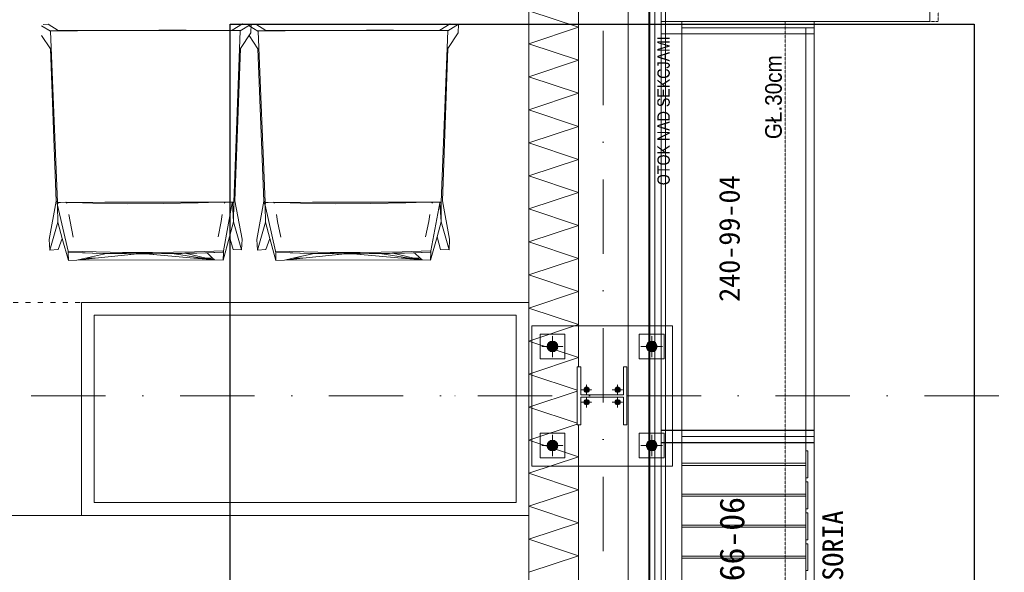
# Model space of a CAD drawing. Header units: centimetres. Extents: x -9388 to 91680, y -1419244 to 50347.
# Tile 16 of 183: x 4077 to 6459, y -706533 to -705195. Entities that reach past the tile are written whole.
import ezdxf
from ezdxf.enums import TextEntityAlignment as Align

# ---------------------------------------------------------------- set-up
doc = ezdxf.new("R2010")
doc.units = ezdxf.units.CM
for name, pattern in [('ACAD_ISO03W100', [30, 12, -18]), ('CENTER', [2, 1.25, -0.25, 0.25, -0.25]), ('DASHED', [0.75, 0.5, -0.25]), ('Kropki i Kreski', [360, 180, -90, 0, -90])]:
    doc.linetypes.add(name, pattern=pattern)
doc.layers.add('! Strefy Powierzchnie', color=7, linetype='Continuous')
doc.layers.add('Osie', color=7, linetype='Continuous')
for name, color, linetype, lineweight, true_color in [('! słupy stalowe_Nr_pióra__232', 7, 'Continuous', 13, 0x24a2ff), ('Rynny_Nr_pióra__205', 7, 'Continuous', 5, 0x858585), ('Rzuty - ogródek_Nr_pióra__232', 7, 'Continuous', 13, 0x24a2ff), ('Strefy_Nr_pióra__201', 7, 'Continuous', 5, 0x595959)]:
    doc.layers.add(name, color=color, linetype=linetype, lineweight=lineweight, true_color=true_color)
for name, color, linetype, lineweight in [('! słupy stalowe_Nr_pióra__7', 7, 'Continuous', 13), ('Osie_Nr_pióra__1', 7, 'Continuous', 13), ('Osie_Nr_pióra__4', 7, 'Continuous', 13), ('Q_podkład', 8, 'Continuous', 9), ('Rynny_Nr_pióra__101', 7, 'Continuous', 5), ('Rzuty - ogródek_Nr_pióra__161', 7, 'Continuous', 5), ('Wnętrze - umeblowanie_Nr_pióra__1', 7, 'Continuous', 13), ('Wnętrze - umeblowanie_Nr_pióra__101', 7, 'Continuous', 5), ('Wnętrze - umeblowanie_Nr_pióra__161', 7, 'Continuous', 5), ('Ściany zewnętrzne_Nr_pióra__1', 7, 'Continuous', 13), ('Ściany zewnętrzne_Nr_pióra__174', 7, 'Continuous', 5), ('Ściany zewnętrzne_Nr_pióra__41', 7, 'Continuous', 15)]:
    doc.layers.add(name, color=color, linetype=linetype, lineweight=lineweight)
doc.layers.add('Q_uwagi', color=7, linetype='Continuous', lineweight=30, true_color=0xff0101, plot=False)
doc.styles.add('GENERATED_STYLE_2', font='arial.ttf')
doc.styles.add('GENERATED_STYLE_3', font='calibri.ttf')
doc.styles.add('GENERATED_STYLE_4', font='ARIALN.TTF')
doc.linetypes.add('Zygzak MAŁY', pattern='A,0,[1,PAB.01_RZUT PRZYZIEMIA1.Shx,S=0.873016,R=0,X=0,Y=-0.0275],-110,0', length=110)

# ---------------------------------------------------------------- blocks, each defined once
blk = doc.blocks.new('Standardowy znacznik siatki_3')
at = {"layer": 'Osie_Nr_pióra__4', "linetype": 'Kropki i Kreski'}
blk.add_line((1000, 0), (17990.8, 0), dxfattribs=at)
at = {"layer": 'Osie_Nr_pióra__1', "style": 'GENERATED_STYLE_3'}
for tag, p in [('AC_MarkerText_1_0', (-125, 5.7)), ('AC_MarkerText_1_1', (19115.8, 5.7))]:
    blk.add_attdef(tag, text='', height=100, rotation=360, dxfattribs=at).set_placement(p, align=Align.MIDDLE_CENTER)
blk = doc.blocks.new('Standardowy znacznik siatki_4')
at = {"layer": 'Osie_Nr_pióra__4', "linetype": 'Kropki i Kreski'}
blk.add_line((1000, 0), (12138.2, 0), dxfattribs=at)
at = {"layer": 'Osie_Nr_pióra__1', "style": 'GENERATED_STYLE_3'}
for tag, p in [('AC_MarkerText_1_0', (-125, 5.7)), ('AC_MarkerText_1_1', (13263.2, 5.7))]:
    blk.add_attdef(tag, text='', height=100, rotation=270, dxfattribs=at).set_placement(p, align=Align.MIDDLE_CENTER)
blk = doc.blocks.new('PAB.01_RZUT PRZYZIEMIA')
at = {"layer": '! słupy stalowe_Nr_pióra__7', "linetype": 'Continuous'}
for points in [[(35379, -705986.3, 1), (35353, -705986.3, 1)], [(35379, -705986.3, 1), (35353, -705986.3, 1)], [(35619, -705986.3, 1), (35593, -705986.3, 1)], [(35619, -705986.3, 1), (35593, -705986.3, 1)], [(35455, -706091.3, 1), (35442, -706091.3, 1)], [(35455, -706091.3, 1), (35442, -706091.3, 1)], [(35530, -706091.3, 1), (35517, -706091.3, 1)], [(35530, -706091.3, 1), (35517, -706091.3, 1)], [(35455, -706121.3, 1), (35442, -706121.3, 1)], [(35455, -706121.3, 1), (35442, -706121.3, 1)], [(35530, -706121.3, 1), (35517, -706121.3, 1)], [(35530, -706121.3, 1), (35517, -706121.3, 1)], [(35379, -706226.3, 1), (35353, -706226.3, 1)], [(35379, -706226.3, 1), (35353, -706226.3, 1)], [(35619, -706226.3, 1), (35593, -706226.3, 1)], [(35619, -706226.3, 1), (35593, -706226.3, 1)]]:
    blk.add_hatch(color=8, dxfattribs=at).paths.add_polyline_path(points)
at = {"layer": '! Strefy Powierzchnie', "color": 8, "linetype": 'Continuous', "lineweight": 0, "flags": 128}
blk.add_lwpolyline([(35639, -701738.6), (35639, -707859.3), (41389, -707859.3), (41389, -708139.3), (42019, -708139.3), (42019, -701822.8), (41149, -701822.8), (41149, -701738.6)], close=True, dxfattribs=at)
at = {"layer": '! słupy stalowe_Nr_pióra__232', "color": 8, "linetype": 'Continuous'}
for p, q in [((35656, -705936.3), (35316, -705936.3)), ((35336, -705956.3), (35336, -706016.3)), ((35396, -705956.3), (35336, -705956.3)), ((35396, -706016.3), (35396, -705956.3)), ((35576, -705956.3), (35576, -706016.3)), ((35636, -705956.3), (35576, -705956.3)), ((35636, -706016.3), (35636, -705956.3)), ((35656, -705936.3), (35656.1, -705936.3)), ((35656, -706276.3), (35656, -705936.3)), ((35354.9, -705981.7), (35354, -705986.3)), ((35354.9, -705981.9), (35354, -705986.5)), ((35357.5, -705977.8), (35354.9, -705981.7)), ((35357.5, -705978), (35354.9, -705981.9)), ((35361.4, -705975.2), (35357.5, -705977.8)), ((35361.4, -705975.4), (35357.5, -705978)), ((35366, -705974.3), (35361.4, -705975.2)), ((35366, -705974.5), (35361.4, -705975.4)), ((35370.6, -705975.2), (35366, -705974.3)), ((35370.6, -705975.4), (35366, -705974.5)), ((35374.5, -705977.8), (35370.6, -705975.2)), ((35374.5, -705978), (35370.6, -705975.4)), ((35377.1, -705981.7), (35374.5, -705977.8)), ((35377.1, -705981.9), (35374.5, -705978)), ((35378, -705986.3), (35377.1, -705981.7)), ((35378, -705986.5), (35377.1, -705981.9)), ((35594.9, -705981.7), (35594, -705986.3)), ((35594.9, -705981.9), (35594, -705986.5)), ((35597.5, -705977.8), (35594.9, -705981.7)), ((35597.5, -705978), (35594.9, -705981.9)), ((35601.4, -705975.2), (35597.5, -705977.8)), ((35601.4, -705975.4), (35597.5, -705978)), ((35606, -705974.3), (35601.4, -705975.2)), ((35606, -705974.5), (35601.4, -705975.4)), ((35610.6, -705975.2), (35606, -705974.3)), ((35610.6, -705975.4), (35606, -705974.5)), ((35614.5, -705977.8), (35610.6, -705975.2)), ((35614.5, -705978), (35610.6, -705975.4)), ((35617.1, -705981.7), (35614.5, -705977.8)), ((35617.1, -705981.9), (35614.5, -705978)), ((35618, -705986.3), (35617.1, -705981.7)), ((35618, -705986.5), (35617.1, -705981.9)), ((35354, -705986.3), (35354, -705991.3)), ((35354, -705986.5), (35354.9, -705991.1)), ((35354.9, -705991.1), (35357.5, -705995)), ((35357.5, -705995), (35361.4, -705997.6)), ((35361.4, -705997.6), (35366, -705998.5)), ((35366, -705998.5), (35370.6, -705997.6)), ((35370.6, -705997.6), (35374.5, -705995)), ((35374.5, -705995), (35377.1, -705991.1)), ((35377.1, -705991.1), (35378, -705986.5)), ((35378, -705991.3), (35378, -705986.3)), ((35594, -705986.3), (35594, -705991.3)), ((35594, -705986.5), (35594.9, -705991.1)), ((35594.9, -705991.1), (35597.5, -705995)), ((35597.5, -705995), (35601.4, -705997.6)), ((35601.4, -705997.6), (35606, -705998.5)), ((35606, -705998.5), (35610.6, -705997.6)), ((35610.6, -705997.6), (35614.5, -705995)), ((35614.5, -705995), (35617.1, -705991.1)), ((35617.1, -705991.1), (35618, -705986.5)), ((35618, -705991.3), (35618, -705986.3)), ((35632, -705986.3), (35632.1, -705986.3)), ((35632, -705986.3), (35632.1, -705986.3)), ((35336, -706016.3), (35396, -706016.3)), ((35576, -706016.3), (35636, -706016.3)), ((35708, -706106.3), (35708, -706106.3)), ((35708, -706106.3), (35708, -706106.3)), ((35396, -706196.3), (35336, -706196.3)), ((35336, -706196.3), (35336, -706256.3)), ((35396, -706256.3), (35396, -706196.3)), ((35636, -706196.3), (35576, -706196.3)), ((35576, -706196.3), (35576, -706256.3)), ((35636, -706256.3), (35636, -706196.3)), ((35354, -706221.3), (35354, -706226.3)), ((35354.9, -706221.5), (35354, -706226)), ((35357.5, -706217.6), (35354.9, -706221.5)), ((35361.4, -706215), (35357.5, -706217.6)), ((35366, -706214), (35361.4, -706215)), ((35370.6, -706215), (35366, -706214)), ((35374.5, -706217.6), (35370.6, -706215)), ((35377.1, -706221.5), (35374.5, -706217.6)), ((35378, -706226), (35377.1, -706221.5)), ((35378, -706226.3), (35378, -706221.3)), ((35594, -706221.3), (35594, -706226.3)), ((35594.9, -706221.5), (35594, -706226)), ((35597.5, -706217.6), (35594.9, -706221.5)), ((35601.4, -706215), (35597.5, -706217.6)), ((35606, -706214), (35601.4, -706215)), ((35610.6, -706215), (35606, -706214)), ((35614.5, -706217.6), (35610.6, -706215)), ((35617.1, -706221.5), (35614.5, -706217.6)), ((35618, -706226), (35617.1, -706221.5)), ((35618, -706226.3), (35618, -706221.3)), ((35354, -706226), (35354.9, -706230.6)), ((35354, -706226.3), (35354.9, -706230.9)), ((35354.9, -706230.6), (35357.5, -706234.5)), ((35354.9, -706230.9), (35357.5, -706234.8)), ((35357.5, -706234.5), (35361.4, -706237.1)), ((35357.5, -706234.8), (35361.4, -706237.4)), ((35361.4, -706237.1), (35366, -706238)), ((35361.4, -706237.4), (35366, -706238.3)), ((35366, -706226.3), (35366.1, -706226.3)), ((35366, -706226.3), (35366.1, -706226.3)), ((35366, -706238), (35370.6, -706237.1)), ((35366, -706238.3), (35370.6, -706237.4)), ((35370.6, -706237.1), (35374.5, -706234.5)), ((35370.6, -706237.4), (35374.5, -706234.8)), ((35374.5, -706234.5), (35377.1, -706230.6)), ((35374.5, -706234.8), (35377.1, -706230.9)), ((35377.1, -706230.6), (35378, -706226)), ((35378, -706226), (35377.1, -706230.6)), ((35377.1, -706230.9), (35378, -706226.3)), ((35594, -706226), (35594.9, -706230.6)), ((35594, -706226.3), (35594.9, -706230.9)), ((35594.9, -706230.6), (35597.5, -706234.5)), ((35594.9, -706230.9), (35597.5, -706234.8)), ((35597.5, -706234.5), (35601.4, -706237.1)), ((35597.5, -706234.8), (35601.4, -706237.4)), ((35601.4, -706237.1), (35606, -706238)), ((35601.4, -706237.4), (35606, -706238.3)), ((35606, -706238), (35610.6, -706237.1)), ((35606, -706238.3), (35610.6, -706237.4)), ((35610.6, -706237.1), (35614.5, -706234.5)), ((35610.6, -706237.4), (35614.5, -706234.8)), ((35614.5, -706234.5), (35617.1, -706230.6)), ((35614.5, -706234.8), (35617.1, -706230.9)), ((35618, -706226), (35617.1, -706230.6)), ((35617.1, -706230.6), (35618, -706226)), ((35617.1, -706230.9), (35618, -706226.3)), ((35632, -706226.3), (35632.1, -706226.3)), ((35632, -706226.3), (35632.1, -706226.3)), ((35336, -706256.3), (35396, -706256.3)), ((35576, -706256.3), (35636, -706256.3)), ((35606, -706249.1), (35606.1, -706249.1)), ((35606, -706252.3), (35606.1, -706252.3)), ((35316, -706276.3), (35656, -706276.3)), ((35489, -706370.4), (35489.1, -706370.4)), ((35489, -706370.4), (35489.1, -706370.4))]:
    blk.add_line(p, q, dxfattribs=at)
at = {"layer": '! słupy stalowe_Nr_pióra__232', "color": 8, "linetype": 'CENTER'}
for p, q in [((35366, -706012.3), (35366, -705960.3)), ((35606, -706012.3), (35606, -705960.3)), ((35340, -705986.3), (35392, -705986.3)), ((35580, -705986.3), (35632, -705986.3)), ((35448.5, -706104.3), (35448.5, -706078.3)), ((35523.5, -706104.3), (35523.5, -706078.3)), ((35435.5, -706091.3), (35461.5, -706091.3)), ((35510.5, -706091.3), (35536.5, -706091.3)), ((35435.5, -706121.3), (35461.5, -706121.3)), ((35448.5, -706134.3), (35448.5, -706108.3)), ((35510.5, -706121.3), (35536.5, -706121.3)), ((35523.5, -706134.3), (35523.5, -706108.3)), ((35366, -706252.3), (35366, -706200.3)), ((35606, -706252.3), (35606, -706200.3)), ((35340, -706226.3), (35392, -706226.3)), ((35580, -706226.3), (35632, -706226.3))]:
    blk.add_line(p, q, dxfattribs=at)
at = {"layer": '! słupy stalowe_Nr_pióra__232', "color": 8, "linetype": 'Continuous', "flags": 128}
blk.add_lwpolyline([(35546, -706036), (35546, -706176), (35537.5, -706176), (35537.5, -706108.8), (35434.5, -706108.8), (35434.5, -706176), (35426, -706176), (35426, -706036), (35434.5, -706036), (35434.5, -706103.3), (35537.5, -706103.3), (35537.5, -706036)], close=True, dxfattribs=at)
at = {"layer": '! słupy stalowe_Nr_pióra__232', "color": 8, "linetype": 'Continuous'}
for centre, radius in [((35366, -705986.3), 13), ((35606, -705986.3), 13), ((35448.5, -706091.3), 6.5), ((35523.5, -706091.3), 6.5), ((35448.5, -706121.3), 6.5), ((35523.5, -706121.3), 6.5), ((35366, -706226.3), 13), ((35606, -706226.3), 13)]:
    blk.add_circle(centre, radius, dxfattribs=at)
at = {"layer": 'Rynny_Nr_pióra__101', "color": 8, "linetype": 'Continuous', "flags": 128}
for points in [[(35629, -705199.6), (35629, -705229.6), (35679, -705229.6), (35679, -705199.6)], [(35629, -706219.3), (35999, -706219.3), (35999, -706189.3), (35629, -706189.3)], [(35629, -706219.3), (35629, -706189.3), (35679, -706189.3), (35679, -706219.3)], [(35679, -706864.3), (35679, -706204.3), (35999, -706204.3), (35999, -706864.3)], [(35679, -706204.3), (35679, -706864.3), (35979, -706864.3), (35979, -706204.3)]]:
    blk.add_lwpolyline(points, close=True, dxfattribs=at)
at = {"layer": 'Rynny_Nr_pióra__205', "color": 8, "linetype": 'DASHED', "flags": 128}
blk.add_lwpolyline([(35629, -707869.3), (35629, -705199.6), (35929, -705199.6), (35929, -707869.3)], close=True, dxfattribs=at)
at = {"layer": 'Rzuty - ogródek_Nr_pióra__161', "color": 8, "linetype": 'Continuous'}
for p, q in [((34151.5, -705222.8), (34129.9, -705209.9)), ((34134.7, -705206.7), (34145.8, -705206.2)), ((34134.7, -705206.2), (34134.7, -705206.7)), ((34170.6, -705221.1), (34145.8, -705206.2)), ((34216.9, -705221.5), (34151.5, -705222)), ((34591.5, -705220.3), (34170.6, -705221.1)), ((34282.5, -705221.1), (34216.9, -705221.5)), ((34282.6, -705221.3), (34217, -705221.7)), ((34348.2, -705220.8), (34282.5, -705221.1)), ((34348.2, -705221), (34282.6, -705221.3)), ((34413.9, -705220.7), (34348.2, -705220.8)), ((34413.9, -705220.9), (34348.2, -705221)), ((34479.6, -705220.7), (34413.9, -705220.7)), ((34479.5, -705221), (34413.9, -705220.9)), ((34545.1, -705221.1), (34479.5, -705221)), ((34545.2, -705220.9), (34479.6, -705220.7)), ((34610.5, -705221.5), (34545.1, -705221.1)), ((34610.6, -705221.2), (34545.2, -705220.9)), ((34616.2, -705205.4), (34591.5, -705220.3)), ((34610.5, -705221.5), (34610.6, -705221.2)), ((34610.5, -705222.1), (34610.5, -705221.5)), ((34636.9, -705206.2), (34610.6, -705222)), ((34610.6, -705222), (34610.6, -705221.2)), ((34616.2, -705205.4), (34636.9, -705206.2)), ((34653.6, -705222.8), (34632.1, -705209.9)), ((34636.9, -705206.2), (34636, -705226.8)), ((34636.9, -705206.7), (34648, -705206.2)), ((34636.9, -705206.2), (34636.9, -705206.7)), ((34672.8, -705221.1), (34648, -705206.2)), ((34719.1, -705221.5), (34653.6, -705222)), ((35093.6, -705220.3), (34672.8, -705221.1)), ((34784.7, -705221.1), (34719.1, -705221.5)), ((34784.8, -705221.3), (34719.2, -705221.7)), ((34850.4, -705220.8), (34784.7, -705221.1)), ((34850.4, -705221), (34784.8, -705221.3)), ((34916.1, -705220.7), (34850.4, -705220.8)), ((34916, -705220.9), (34850.4, -705221)), ((34981.7, -705221), (34916, -705220.9)), ((34981.7, -705220.7), (34916.1, -705220.7)), ((35047.3, -705220.9), (34981.7, -705220.7)), ((35047.2, -705221.1), (34981.7, -705221)), ((35112.6, -705221.5), (35047.2, -705221.1)), ((35112.8, -705221.2), (35047.3, -705220.9)), ((35118.4, -705205.4), (35093.6, -705220.3)), ((35112.6, -705221.5), (35112.8, -705221.2)), ((35112.6, -705222.1), (35112.6, -705221.5)), ((35139, -705206.2), (35112.8, -705222)), ((35112.8, -705222), (35112.8, -705221.2)), ((35118.4, -705205.4), (35139, -705206.2)), ((35139, -705206.2), (35138.2, -705226.8)), ((34151.3, -705265.5), (34129.7, -705233.1)), ((34151.6, -705222.3), (34151.5, -705222)), ((34151.5, -705222), (34151.5, -705222.8)), ((34217, -705221.7), (34151.6, -705222.3)), ((34151.6, -705222.3), (34151.6, -705222.9)), ((34168.7, -705638.1), (34151.6, -705222.9)), ((34594.9, -705637.3), (34610.5, -705222.1)), ((34636, -705226.8), (34611, -705264.7)), ((34653.5, -705265.5), (34631.9, -705233.1)), ((34653.8, -705222.3), (34653.6, -705222)), ((34653.6, -705222), (34653.6, -705222.8)), ((34719.2, -705221.7), (34653.8, -705222.3)), ((34653.8, -705222.3), (34653.8, -705222.9)), ((34670.8, -705638.1), (34653.8, -705222.9)), ((35097.1, -705637.3), (35112.6, -705222.1)), ((35138.2, -705226.8), (35113.1, -705264.7)), ((34165.7, -705634.2), (34151.3, -705265.5)), ((34611, -705264.7), (34597.9, -705633.4)), ((34667.8, -705634.2), (34653.5, -705265.5)), ((35113.1, -705264.7), (35100.1, -705633.4)), ((34148.8, -705727.3), (34165.7, -705634.2)), ((34165.7, -705634.2), (34168.6, -705638)), ((34168.6, -705638), (34167.5, -705639.2)), ((34168.7, -705646.7), (34167.5, -705639.2)), ((34167.5, -705639.2), (34168.7, -705644.3)), ((34168.7, -705638.1), (34168.6, -705638)), ((34168.6, -705638), (34168.6, -705639.2)), ((34170.7, -705639.2), (34168.6, -705639.2)), ((34168.6, -705639.2), (34168.7, -705644.3)), ((34176, -705638), (34168.7, -705638.1)), ((34168.7, -705644.3), (34194.1, -705755.8)), ((34169.2, -705685.2), (34168.7, -705646.7)), ((34189.2, -705637.3), (34176, -705638)), ((34189, -705637.5), (34189.2, -705637.3)), ((34189.2, -705637.9), (34189, -705637.5)), ((34189.2, -705637.3), (34189.2, -705637.9)), ((34189.2, -705637.9), (34191.6, -705638.9)), ((34190.4, -705638.9), (34189.2, -705637.9)), ((34189.2, -705637.9), (34189.7, -705637.9)), ((34191.5, -705638.8), (34189.7, -705637.9)), ((34189.7, -705637.9), (34190.5, -705637.9)), ((34191.4, -705639.7), (34190.4, -705638.9)), ((34190.5, -705637.9), (34203.1, -705637.8)), ((34203.1, -705637.8), (34217.8, -705637.7)), ((34203.1, -705637.8), (34253.9, -705639.3)), ((34217.8, -705637.7), (34283.3, -705637.3)), ((34253.9, -705639.3), (34339, -705640.6)), ((34283.3, -705637.3), (34349, -705637)), ((34339, -705640.6), (34424.1, -705640.4)), ((34349, -705637), (34414.6, -705636.9)), ((34414.6, -705636.9), (34480.2, -705636.9)), ((34424.1, -705640.4), (34509.1, -705638.9)), ((34480.2, -705636.9), (34545.8, -705637.1)), ((34509.1, -705638.9), (34560, -705637.2)), ((34545.8, -705637.1), (34560, -705637.2)), ((34560, -705637.2), (34573.2, -705637.2)), ((34569.8, -705755.1), (34591.2, -705638.4)), ((34573.2, -705637.2), (34571.5, -705638.1)), ((34571.9, -705639), (34573, -705638.2)), ((34573, -705638.2), (34574.3, -705637.2)), ((34573.2, -705637.2), (34574.3, -705637.2)), ((34587.6, -705637.3), (34574.3, -705636.6)), ((34574.3, -705636.9), (34574.3, -705636.6)), ((34574.6, -705636.9), (34574.3, -705637.2)), ((34574.3, -705637.2), (34574.3, -705636.9)), ((34594.7, -705637.3), (34587.6, -705637.3)), ((34591.6, -705638.9), (34594.7, -705637.3)), ((34591.6, -705638.9), (34594.5, -705684.4)), ((34595, -705637.2), (34594.5, -705684.4)), ((34594.9, -705637.3), (34594.7, -705637.3)), ((34595, -705637.2), (34594.9, -705637.3)), ((34597.9, -705633.4), (34615.1, -705726.5)), ((34651, -705727.3), (34667.8, -705634.2)), ((34667.8, -705634.2), (34670.7, -705638)), ((34670.7, -705638), (34669.7, -705639.2)), ((34670.9, -705646.7), (34669.7, -705639.2)), ((34669.7, -705639.2), (34670.8, -705644.3)), ((34670.8, -705638.1), (34670.7, -705638)), ((34670.7, -705638), (34670.8, -705639.2)), ((34678.2, -705638), (34670.8, -705638.1)), ((34672.8, -705639.2), (34670.8, -705639.2)), ((34670.8, -705639.2), (34670.8, -705644.3)), ((34670.8, -705644.3), (34696.3, -705755.8)), ((34671.4, -705685.2), (34670.9, -705646.7)), ((34691.4, -705637.3), (34678.2, -705638)), ((34691.2, -705637.5), (34691.4, -705637.3)), ((34691.4, -705637.9), (34691.2, -705637.5)), ((34691.4, -705637.3), (34691.4, -705637.9)), ((34691.4, -705637.9), (34693.8, -705638.9)), ((34692.5, -705638.9), (34691.4, -705637.9)), ((34691.4, -705637.9), (34691.8, -705637.9)), ((34693.7, -705638.8), (34691.8, -705637.9)), ((34691.8, -705637.9), (34692.6, -705637.9)), ((34693.5, -705639.7), (34692.5, -705638.9)), ((34692.6, -705637.9), (34705.3, -705637.8)), ((34705.3, -705637.8), (34719.9, -705637.7)), ((34705.3, -705637.8), (34756.1, -705639.3)), ((34719.9, -705637.7), (34785.5, -705637.3)), ((34756.1, -705639.3), (34841.2, -705640.6)), ((34785.5, -705637.3), (34851.1, -705637)), ((34841.2, -705640.6), (34926.2, -705640.4)), ((34851.1, -705637), (34916.8, -705636.9)), ((34916.8, -705636.9), (34982.4, -705636.9)), ((34926.2, -705640.4), (35011.3, -705638.9)), ((34982.4, -705636.9), (35047.9, -705637.1)), ((35011.3, -705638.9), (35062.2, -705637.2)), ((35047.9, -705637.1), (35062.2, -705637.2)), ((35062.2, -705637.2), (35075.4, -705637.2)), ((35072, -705755.1), (35093.4, -705638.4)), ((35075.4, -705637.2), (35073.7, -705638.1)), ((35074.1, -705639), (35075.2, -705638.2)), ((35075.2, -705638.2), (35076.5, -705637.2)), ((35075.4, -705637.2), (35076.5, -705637.2)), ((35089.7, -705637.3), (35076.5, -705636.6)), ((35076.5, -705636.9), (35076.5, -705636.6)), ((35076.7, -705636.9), (35076.5, -705637.2)), ((35076.5, -705637.2), (35076.5, -705636.9)), ((35096.9, -705637.3), (35089.7, -705637.3)), ((35093.8, -705638.9), (35096.9, -705637.3)), ((35093.8, -705638.9), (35096.7, -705684.4)), ((35097.1, -705637.2), (35096.7, -705684.4)), ((35097.1, -705637.3), (35096.9, -705637.3)), ((35097.1, -705637.2), (35097.1, -705637.3)), ((35100.1, -705633.4), (35117.2, -705726.5)), ((34198.9, -705684.1), (34196.4, -705666.7)), ((34567, -705666.5), (34564.8, -705683.5)), ((34701.1, -705684.1), (34698.6, -705666.7)), ((35069.1, -705666.5), (35067, -705683.5)), ((34169.2, -705685.2), (34150, -705753.1)), ((34180.1, -705724.7), (34169.2, -705685.2)), ((34206.9, -705721.6), (34198.9, -705684.1)), ((34557, -705720.9), (34564.8, -705683.5)), ((34594.5, -705684.4), (34584.6, -705720.7)), ((34614, -705752.2), (34594.5, -705684.4)), ((34671.4, -705685.2), (34652.1, -705753.1)), ((34682.3, -705724.7), (34671.4, -705685.2)), ((34709.1, -705721.6), (34701.1, -705684.1)), ((35059.2, -705720.9), (35067, -705683.5)), ((35096.7, -705684.4), (35086.8, -705720.7)), ((35116.2, -705752.2), (35096.7, -705684.4)), ((34584.6, -705720.7), (34569.2, -705777.3)), ((34584.6, -705720.7), (34593.4, -705751.2)), ((35086.8, -705720.7), (35071.3, -705777.3)), ((35086.8, -705720.7), (35095.5, -705751.2)), ((34150, -705753.1), (34148.8, -705727.3)), ((34170.6, -705751.9), (34180.1, -705724.7)), ((34194.9, -705778), (34180.1, -705724.7)), ((34615.1, -705726.5), (34614, -705752.2)), ((34652.1, -705753.1), (34651, -705727.3)), ((34672.8, -705751.9), (34682.3, -705724.7)), ((34697, -705778), (34682.3, -705724.7)), ((35117.2, -705726.5), (35116.2, -705752.2)), ((34150, -705753.1), (34170.6, -705751.9)), ((34194.1, -705755.8), (34194.2, -705757.3)), ((34194.1, -705755.8), (34296.2, -705758.3)), ((34194.2, -705757.3), (34194.2, -705758.8)), ((34194.2, -705758.8), (34232.7, -705760)), ((34194.2, -705758.8), (34229, -705759.7)), ((34194.2, -705758.8), (34194.9, -705778)), ((34232.7, -705760), (34229, -705759.7)), ((34232.7, -705760), (34233.7, -705759.9)), ((34235.7, -705759.9), (34232.7, -705760)), ((34232.7, -705760), (34253.1, -705760.4)), ((34287, -705761.1), (34236, -705772.7)), ((34253.2, -705760.4), (34253.1, -705760.4)), ((34253.4, -705760.4), (34253.2, -705760.4)), ((34253.4, -705760.4), (34253.5, -705760.4)), ((34253.5, -705760.4), (34253.5, -705760.4)), ((34253.8, -705760.4), (34253.5, -705760.4)), ((34296.9, -705761.2), (34253.8, -705760.4)), ((34260, -705772.7), (34362.3, -705761.9)), ((34278.2, -705761.1), (34287, -705761.1)), ((34287.2, -705761.1), (34287, -705761.1)), ((34292.6, -705761.2), (34287.2, -705761.1)), ((34292.6, -705761.2), (34317, -705761.6)), ((34300.5, -705761.3), (34292.6, -705761.2)), ((34296.2, -705758.3), (34339.5, -705758.5)), ((34296.9, -705761.2), (34300.5, -705761.3)), ((34300.6, -705761.3), (34317, -705761.6)), ((34316, -705761.4), (34300.6, -705761.3)), ((34316, -705761.4), (34318, -705761.5)), ((34317, -705761.6), (34316, -705761.4)), ((34318, -705761.5), (34317, -705761.6)), ((34317, -705761.6), (34335.9, -705761.6)), ((34318.8, -705761.4), (34318, -705761.5)), ((34318, -705761.5), (34335.9, -705761.6)), ((34339.5, -705758.5), (34318.8, -705761.4)), ((34318.8, -705761.3), (34381.6, -705761.8)), ((34318.8, -705761.4), (34342.8, -705761.7)), ((34335.9, -705761.6), (34356.9, -705761.9)), ((34335.9, -705761.6), (34382, -705761.8)), ((34339.5, -705758.5), (34398.3, -705758.8)), ((34339.5, -705758.5), (34397.6, -705761.6)), ((34343.9, -705761.7), (34342.8, -705761.7)), ((34381.5, -705761.8), (34343.9, -705761.7)), ((34360.9, -705761.9), (34356.9, -705761.9)), ((34360.9, -705761.9), (34362.3, -705761.9)), ((34362.3, -705761.9), (34381.5, -705761.8)), ((34381.5, -705761.8), (34382, -705761.8)), ((34382, -705761.8), (34382.1, -705761.8)), ((34382.1, -705761.8), (34382.5, -705761.8)), ((34498.3, -705772.2), (34382.1, -705761.8)), ((34383.1, -705761.8), (34382.5, -705761.8)), ((34383.2, -705761.8), (34383.1, -705761.8)), ((34400.2, -705761.8), (34383.2, -705761.8)), ((34385.1, -705761.8), (34383.2, -705761.8)), ((34397.6, -705761.6), (34385.1, -705761.8)), ((34385.1, -705761.8), (34398.8, -705761.7)), ((34385.1, -705761.8), (34400.2, -705761.8)), ((34397.6, -705761.6), (34398.8, -705761.7)), ((34398.3, -705758.8), (34500.4, -705757.3)), ((34420, -705761.6), (34398.8, -705761.7)), ((34398.8, -705761.7), (34401.3, -705761.8)), ((34400.2, -705761.8), (34401.3, -705761.8)), ((34401.3, -705761.8), (34401.1, -705761.7)), ((34401.3, -705761.8), (34420, -705761.6)), ((34420, -705761.6), (34423.4, -705761.5)), ((34420, -705761.6), (34420, -705761.6)), ((34423.4, -705761.5), (34468.8, -705760.9)), ((34423.4, -705761.5), (34446.3, -705761.4)), ((34446.3, -705761.4), (34468.8, -705760.9)), ((34518.3, -705772.2), (34446.3, -705761.4)), ((34469, -705760.9), (34468.8, -705760.9)), ((34469.5, -705760.9), (34469, -705760.9)), ((34469.5, -705760.9), (34477, -705760.7)), ((34469.5, -705760.9), (34477.3, -705760.8)), ((34477, -705760.7), (34483, -705760.6)), ((34477, -705760.7), (34477.3, -705760.8)), ((34477.3, -705760.8), (34485.5, -705760.7)), ((34477.3, -705760.8), (34528.2, -705772.2)), ((34483, -705760.6), (34483.4, -705760.6)), ((34483.4, -705760.6), (34485.5, -705760.5)), ((34483.4, -705760.6), (34485.5, -705760.7)), ((34485.5, -705760.7), (34504.2, -705760.1)), ((34485.6, -705760.5), (34485.5, -705760.5)), ((34486.6, -705760.5), (34485.5, -705760.7)), ((34485.5, -705760.7), (34486.3, -705760.5)), ((34486.1, -705760.5), (34485.6, -705760.5)), ((34486.7, -705760.5), (34486.6, -705760.5)), ((34486.7, -705760.5), (34504.2, -705760.1)), ((34500.4, -705757.3), (34569.8, -705755.1)), ((34504.5, -705760.1), (34504.2, -705760.1)), ((34505.2, -705760.1), (34504.5, -705760.1)), ((34506, -705760.1), (34505.2, -705760.1)), ((34506, -705760.1), (34567.8, -705758.2)), ((34506, -705760.1), (34530.3, -705759.5)), ((34530.3, -705759.5), (34567.8, -705758.2)), ((34543.7, -705772.2), (34530.3, -705759.5)), ((34567.8, -705758.2), (34568.4, -705758.2)), ((34568.9, -705758.2), (34568.4, -705758.2)), ((34568.9, -705758.2), (34569.3, -705758.1)), ((34569.2, -705777.3), (34569.8, -705758.1)), ((34569.8, -705758.1), (34569.3, -705758.1)), ((34569.8, -705756.6), (34569.8, -705755.1)), ((34569.8, -705758.1), (34569.8, -705756.6)), ((34593.4, -705751.2), (34614, -705752.2)), ((34652.1, -705753.1), (34672.8, -705751.9)), ((34696.3, -705755.8), (34696.3, -705757.3)), ((34696.3, -705755.8), (34798.4, -705758.3)), ((34696.3, -705757.3), (34696.4, -705758.8)), ((34696.4, -705758.8), (34734.9, -705760)), ((34696.4, -705758.8), (34731.2, -705759.7)), ((34696.4, -705758.8), (34697, -705778)), ((34734.9, -705760), (34731.2, -705759.7)), ((34734.9, -705760), (34735.9, -705759.9)), ((34737.9, -705759.9), (34734.9, -705760)), ((34734.9, -705760), (34755.2, -705760.4)), ((34789.1, -705761.1), (34738.1, -705772.7)), ((34755.4, -705760.4), (34755.2, -705760.4)), ((34755.6, -705760.4), (34755.4, -705760.4)), ((34755.7, -705760.4), (34755.6, -705760.4)), ((34755.6, -705760.4), (34755.6, -705760.4)), ((34755.9, -705760.4), (34755.7, -705760.4)), ((34799.1, -705761.2), (34755.9, -705760.4)), ((34762.2, -705772.7), (34864.4, -705761.9)), ((34780.4, -705761.1), (34789.1, -705761.1)), ((34789.4, -705761.1), (34789.1, -705761.1)), ((34794.8, -705761.2), (34789.4, -705761.1)), ((34794.8, -705761.2), (34819.1, -705761.6)), ((34802.6, -705761.3), (34794.8, -705761.2)), ((34798.4, -705758.3), (34841.6, -705758.5)), ((34799.1, -705761.2), (34802.6, -705761.3)), ((34802.7, -705761.3), (34819.1, -705761.6)), ((34818.1, -705761.4), (34802.7, -705761.3)), ((34818.1, -705761.4), (34820.1, -705761.5)), ((34819.1, -705761.6), (34818.1, -705761.4)), ((34820.1, -705761.5), (34819.1, -705761.6)), ((34819.1, -705761.6), (34838, -705761.6)), ((34820.9, -705761.4), (34820.1, -705761.5)), ((34820.1, -705761.5), (34838, -705761.6)), ((34841.6, -705758.5), (34820.9, -705761.4)), ((34820.9, -705761.4), (34844.9, -705761.7)), ((34821, -705761.3), (34883.8, -705761.8)), ((34838, -705761.6), (34859, -705761.9)), ((34838, -705761.6), (34884.2, -705761.8)), ((34841.6, -705758.5), (34900.5, -705758.8)), ((34841.6, -705758.5), (34899.8, -705761.6)), ((34846.1, -705761.7), (34844.9, -705761.7)), ((34883.7, -705761.8), (34846.1, -705761.7)), ((34863, -705761.9), (34859, -705761.9)), ((34863, -705761.9), (34864.4, -705761.9)), ((34864.4, -705761.9), (34883.7, -705761.8)), ((34883.7, -705761.8), (34884.2, -705761.8)), ((34884.2, -705761.8), (34884.2, -705761.8)), ((34884.2, -705761.8), (34884.7, -705761.8)), ((35000.5, -705772.2), (34884.2, -705761.8)), ((34885.3, -705761.8), (34884.7, -705761.8)), ((34885.4, -705761.8), (34885.3, -705761.8)), ((34902.4, -705761.8), (34885.4, -705761.8)), ((34887.3, -705761.8), (34885.4, -705761.8)), ((34899.8, -705761.6), (34887.3, -705761.8)), ((34887.3, -705761.8), (34901, -705761.7)), ((34887.3, -705761.8), (34902.4, -705761.8)), ((34899.8, -705761.6), (34901, -705761.7)), ((34900.5, -705758.8), (35002.6, -705757.3)), ((34922.2, -705761.6), (34901, -705761.7)), ((34901, -705761.7), (34903.4, -705761.8)), ((34902.4, -705761.8), (34903.4, -705761.8)), ((34903.4, -705761.8), (34903.3, -705761.7)), ((34903.4, -705761.8), (34922.2, -705761.6)), ((34922.2, -705761.6), (34925.5, -705761.5)), ((34922.2, -705761.6), (34922.2, -705761.6)), ((34925.5, -705761.5), (34970.9, -705760.9)), ((34925.5, -705761.5), (34948.5, -705761.4)), ((34948.5, -705761.4), (34970.9, -705760.9)), ((35020.4, -705772.2), (34948.5, -705761.4)), ((34971.1, -705760.9), (34970.9, -705760.9)), ((34971.7, -705760.9), (34971.1, -705760.9)), ((34971.7, -705760.9), (34979.2, -705760.7)), ((34971.7, -705760.9), (34979.5, -705760.8)), ((34979.2, -705760.7), (34985.2, -705760.6)), ((34979.2, -705760.7), (34979.5, -705760.8)), ((34979.5, -705760.8), (34987.7, -705760.7)), ((34979.5, -705760.8), (35030.4, -705772.2)), ((34985.2, -705760.6), (34985.5, -705760.6)), ((34985.5, -705760.6), (34987.7, -705760.5)), ((34985.5, -705760.6), (34987.7, -705760.7)), ((34987.7, -705760.7), (35006.3, -705760.1)), ((34987.7, -705760.5), (34987.7, -705760.5)), ((34988.8, -705760.5), (34987.7, -705760.7)), ((34988.2, -705760.5), (34987.7, -705760.5)), ((34987.7, -705760.7), (34988.4, -705760.5)), ((34988.8, -705760.5), (35006.3, -705760.1)), ((34988.8, -705760.5), (34988.8, -705760.5)), ((35002.6, -705757.3), (35072, -705755.1)), ((35006.6, -705760.1), (35006.3, -705760.1)), ((35007.4, -705760.1), (35006.6, -705760.1)), ((35008.1, -705760.1), (35007.4, -705760.1)), ((35008.1, -705760.1), (35070, -705758.2)), ((35008.1, -705760.1), (35032.5, -705759.5)), ((35032.5, -705759.5), (35070, -705758.2)), ((35045.8, -705772.2), (35032.5, -705759.5)), ((35070, -705758.2), (35070.5, -705758.2)), ((35071.1, -705758.2), (35070.5, -705758.2)), ((35071.1, -705758.2), (35071.5, -705758.1)), ((35071.3, -705777.3), (35071.9, -705758.1)), ((35071.9, -705758.1), (35071.5, -705758.1)), ((35071.9, -705758.1), (35072, -705756.6)), ((35072, -705756.6), (35072, -705755.1)), ((35095.5, -705751.2), (35116.2, -705752.2)), ((34194.9, -705778), (34215.5, -705777.3)), ((34194.9, -705778), (34194.9, -705778)), ((34215.5, -705777.3), (34260, -705772.7)), ((34236, -705772.7), (34215.5, -705777.3)), ((34215.5, -705777.3), (34548.5, -705776.7)), ((34260, -705772.7), (34236, -705772.7)), ((34518.3, -705772.2), (34498.3, -705772.2)), ((34548.5, -705776.7), (34498.3, -705772.2)), ((34548.5, -705776.7), (34518.3, -705772.2)), ((34543.7, -705772.2), (34528.2, -705772.2)), ((34528.2, -705772.2), (34548.5, -705776.7)), ((34548.5, -705776.7), (34543.7, -705772.2)), ((34548.5, -705776.7), (34569.2, -705777.3)), ((34697, -705778), (34717.7, -705777.3)), ((34697, -705778), (34697, -705778)), ((34717.7, -705777.3), (34762.2, -705772.7)), ((34738.1, -705772.7), (34717.7, -705777.3)), ((34717.7, -705777.3), (35050.7, -705776.7)), ((34762.2, -705772.7), (34738.1, -705772.7)), ((35020.4, -705772.2), (35000.5, -705772.2)), ((35050.7, -705776.7), (35000.5, -705772.2)), ((35050.7, -705776.7), (35020.4, -705772.2)), ((35045.8, -705772.2), (35030.4, -705772.2)), ((35030.4, -705772.2), (35050.7, -705776.7)), ((35050.7, -705776.7), (35045.8, -705772.2)), ((35050.7, -705776.7), (35071.3, -705777.3))]:
    blk.add_line(p, q, dxfattribs=at)
at = {"layer": 'Rzuty - ogródek_Nr_pióra__161', "color": 8, "linetype": 'Continuous', "flags": 128}
for points in [[(32267, -701549), (35309, -701549), (35309, -706395.5), (32267, -706395.5)], [(34226.3, -705879.9), (35309, -705879.9), (35309, -706395.5), (34226.3, -706395.5)], [(34257.2, -705910.8), (35278.1, -705910.8), (35278.1, -706364.6), (34257.2, -706364.6)]]:
    blk.add_lwpolyline(points, close=True, dxfattribs=at)
at = {"layer": 'Rzuty - ogródek_Nr_pióra__161', "color": 8, "linetype": 'ACAD_ISO03W100', "flags": 128}
blk.add_lwpolyline([(35309, -705879.9), (35309, -701549), (32731.1, -701549), (32731.1, -705879.9)], close=True, dxfattribs=at)
at = {"layer": 'Rzuty - ogródek_Nr_pióra__232', "color": 8, "linetype": 'Continuous'}
for p, q in [((35316, -705936.3), (35316.1, -705936.3)), ((35316, -705936.3), (35316.1, -705936.3)), ((35316, -705936.3), (35316.1, -705936.3)), ((35316, -705936.3), (35316, -706276.3)), ((34194.8, -706106.3), (34194.8, -706106.3)), ((35130.1, -706106.3), (35130.2, -706106.3)), ((35130.1, -706106.3), (35130.2, -706106.3)), ((35316, -706276.3), (35316.1, -706276.3)), ((35316, -706276.3), (35316.1, -706276.3))]:
    blk.add_line(p, q, dxfattribs=at)
at = {"layer": 'Wnętrze - umeblowanie_Nr_pióra__1', "color": 8, "linetype": 'Zygzak MAŁY'}
blk.add_line((35601.5, -701732.8), (35601.5, -707889.3), dxfattribs=at)
at = {"layer": 'Wnętrze - umeblowanie_Nr_pióra__101', "color": 8, "linetype": 'Continuous', "flags": 128}
for points in [[(35629, -705229.6), (35999, -705229.6), (35999, -705199.6), (35629, -705199.6)], [(35679, -706204.6), (35679, -705214.6), (35999, -705214.6), (35999, -706204.6)], [(35679, -706204.6), (35679, -705214.6), (35979, -705214.6), (35979, -706204.6)], [(35679, -706864.3), (35679, -706204.3), (35999, -706204.3), (35999, -706864.3)], [(35984, -706304.3), (35984, -706239.3), (35979, -706239.3), (35979, -706304.3)], [(35984, -706379.3), (35984, -706314.3), (35979, -706314.3), (35979, -706379.3)], [(35984, -706454.3), (35984, -706389.3), (35979, -706389.3), (35979, -706454.3)], [(35984, -706529.3), (35984, -706464.3), (35979, -706464.3), (35979, -706529.3)]]:
    blk.add_lwpolyline(points, close=True, dxfattribs=at)
for points in [[(35629, -706219.6), (35999, -706219.6), (35999, -706189.6), (35629, -706189.6), (35629, -706219.6), (35679, -706219.6), (35679, -706189.6)], [(35679, -706274.3), (35979, -706274.3), (35979, -706269.3), (35679, -706269.3)], [(35679, -706349.3), (35979, -706349.3), (35979, -706344.3), (35679, -706344.3)], [(35679, -706424.3), (35979, -706424.3), (35979, -706419.3), (35679, -706419.3)], [(35679, -706499.3), (35979, -706499.3), (35979, -706494.3), (35679, -706494.3)]]:
    blk.add_lwpolyline(points, dxfattribs=at)
at = {"layer": 'Wnętrze - umeblowanie_Nr_pióra__161', "color": 8, "linetype": 'DASHED', "flags": 128}
blk.add_lwpolyline([(35629, -705199.6), (35629, -702749.6), (36299, -702749.6), (36299, -705199.6)], close=True, dxfattribs=at)
at = {"layer": 'Wnętrze - umeblowanie_Nr_pióra__161', "color": 8, "linetype": 'Continuous', "flags": 128}
blk.add_lwpolyline([(35629, -705199.6), (36279, -705199.6), (36279, -702749.6), (35629, -702749.6)], close=True, dxfattribs=at)
at = {"layer": 'Ściany zewnętrzne_Nr_pióra__1', "color": 8, "linetype": 'Continuous', "flags": 128}
blk.add_lwpolyline([(35629, -707869.3), (35629, -701812.8)], dxfattribs=at)
at = {"layer": 'Ściany zewnętrzne_Nr_pióra__174', "color": 8, "linetype": 'Continuous'}
for p, q in [((35429, -705213.3), (35309, -705173.3)), ((35309, -705253.3), (35429, -705213.3)), ((35429, -705293.3), (35309, -705253.3)), ((35309, -705333.3), (35429, -705293.3)), ((35429, -705373.3), (35309, -705333.3)), ((35309, -705413.3), (35429, -705373.3)), ((35429, -705453.3), (35309, -705413.3)), ((35309, -705493.3), (35429, -705453.3)), ((35429, -705533.3), (35309, -705493.3)), ((35309, -705573.3), (35429, -705533.3)), ((35429, -705613.3), (35309, -705573.3)), ((35309, -705653.3), (35429, -705613.3)), ((35429, -705693.3), (35309, -705653.3)), ((35309, -705733.3), (35429, -705693.3)), ((35429, -705773.3), (35309, -705733.3)), ((35309, -705813.3), (35429, -705773.3)), ((35429, -705853.3), (35309, -705813.3)), ((35309, -705893.3), (35429, -705853.3)), ((35429, -705933.3), (35309, -705893.3)), ((35309, -705973.3), (35429, -705933.3)), ((35429, -706013.3), (35309, -705973.3)), ((35309, -706053.3), (35429, -706013.3)), ((35426, -706092.3), (35309, -706053.3)), ((35309, -706133.3), (35426, -706094.3)), ((35426, -706172.3), (35309, -706133.3)), ((35309, -706213.3), (35426, -706174.3)), ((35429, -706253.3), (35309, -706213.3)), ((35309, -706293.3), (35429, -706253.3)), ((35429, -706333.3), (35309, -706293.3)), ((35309, -706373.3), (35429, -706333.3)), ((35429, -706413.3), (35309, -706373.3)), ((35309, -706453.3), (35429, -706413.3)), ((35429, -706493.3), (35309, -706453.3)), ((35309, -706533.3), (35429, -706493.3))]:
    blk.add_line(p, q, dxfattribs=at)
at = {"layer": 'Ściany zewnętrzne_Nr_pióra__41', "color": 8, "linetype": 'Continuous'}
for p, q in [((35429, -701612.8), (35429, -706036)), ((35549, -707889.3), (35549, -701755.8)), ((35599, -707889.3), (35599, -701782.8)), ((35614, -707879.3), (35614, -701797.8)), ((35429, -706176), (35429, -707889.3))]:
    blk.add_line(p, q, dxfattribs=at)
at = {"layer": 'Ściany zewnętrzne_Nr_pióra__41', "color": 8, "linetype": 'Continuous', "flags": 128}
blk.add_lwpolyline([(35309, -701492.8), (35309, -710600.3)], dxfattribs=at)
at = {"layer": 'Osie', "color": 8, "linetype": 'Continuous', "zscale": 1000}
for name, p, rotation in [('Standardowy znacznik siatki_4', (35489, -712523.4), 89.99999713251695), ('Standardowy znacznik siatki_3', (30584.3, -706106.3), 359.999997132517)]:
    blk.add_blockref(name, p, dxfattribs=dict(at, rotation=rotation))
at = {"layer": 'Strefy_Nr_pióra__201', "color": 8, "linetype": 'Continuous', "attachment_point": 9, "rotation": 90}
for s, insert, char_height, style in [('\\A1;{\\fArial Narrow|b0|i0|c238|p34;OTOK NAD SEKCJAMI}', (35650.1, -705235), 30, 'GENERATED_STYLE_4'), ('\\A1;{\\fMS Gothic|b0|i0|c238|p49;GŁ.30cm}', (35921.2, -705281.2), 40, 'GENERATED_STYLE_2')]:
    blk.add_mtext(s, dxfattribs=dict(at, insert=insert, char_height=char_height, style=style))
at = {"layer": 'Wnętrze - umeblowanie_Nr_pióra__1', "color": 8, "linetype": 'Continuous', "attachment_point": 2, "rotation": 90, "style": 'GENERATED_STYLE_2'}
for s, insert, char_height in [('\\A1;{\\fMS Gothic|b0|i0|c238|p49;240-99-04}', (35768.9, -705725.2), 50), ('\\A1;{\\fMS Gothic|b0|i0|c238|p49;240-66-06}', (35770, -706534.6), 60), ('\\A1;{\\fMS Gothic|b0|i0|c238|p49;AKCESORIA}', (36019.1, -706536.8), 50)]:
    blk.add_mtext(s, dxfattribs=dict(at, insert=insert, char_height=char_height))

msp = doc.modelspace()

# ---------------------------------------------------------------- block references
at = {"layer": 'Q_podkład'}
msp.add_blockref('PAB.01_RZUT PRZYZIEMIA', (-30000, 0), dxfattribs=at)

# ---------------------------------------------------------------- next in the draw order: linework, layer by layer
at = {"layer": 'Q_uwagi'}
msp.add_lwpolyline([(4586, -705206), (6386, -705206), (6386, -707006), (4586, -707006)], close=True, dxfattribs=at)

doc.saveas('drawing.dxf')
